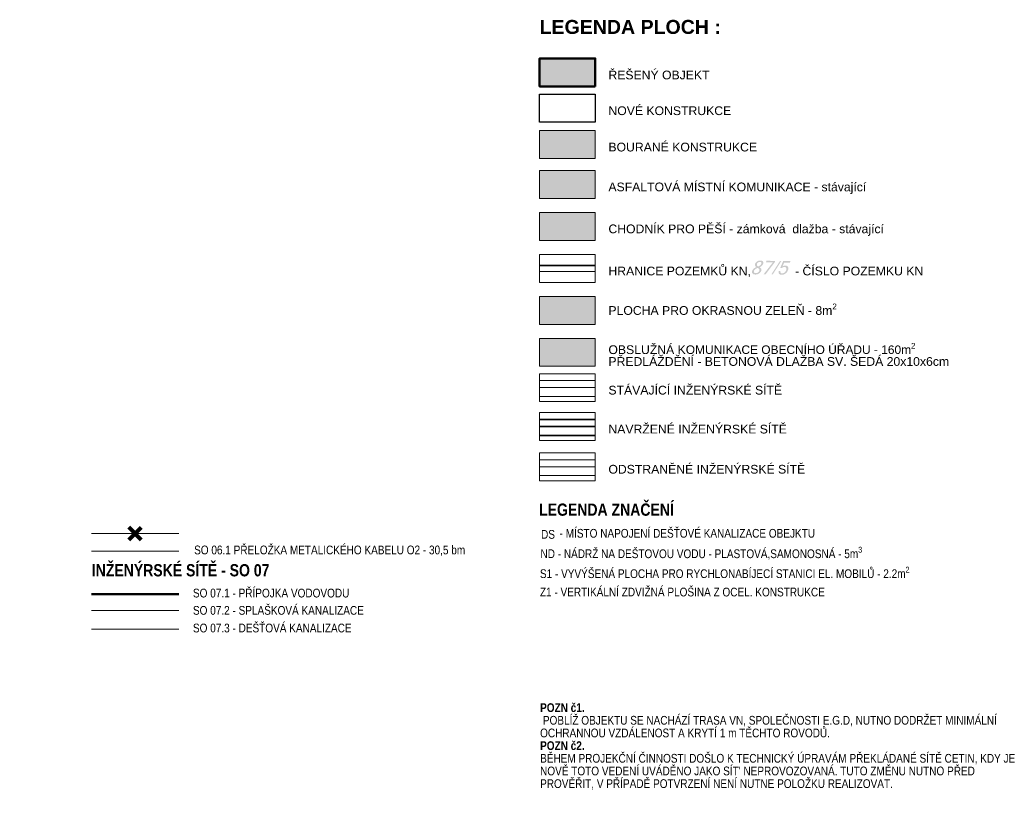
# Model space of a CAD drawing. Header units: millimetres. Extents: x -124639 to 133188, y -48358 to 76648.
# Tile 4 of 49: x -63449 to -7140, y 1127 to 45508. Entities that reach past the tile are written whole.
import ezdxf

# ---------------------------------------------------------------- set-up
doc = ezdxf.new("R2010")
doc.units = ezdxf.units.MM
doc.header["$MEASUREMENT"] = 0
for name, color, linetype in [('0_plochy', 7, 'Continuous'), ('0_site_stav_O2', 7, 'Continuous'), ('0_site_stav_VN_nadzemni', 7, 'Continuous'), ('0_site_stav_vodovod', 7, 'Continuous'), ('0_txt_legendy', 7, 'Continuous'), ('IS - Kanalizace', 7, 'Continuous'), ('IS - Vodovod', 7, 'Continuous'), ('Kresby a obrázky', 7, 'Continuous'), ('Výplně – Řezové', 7, 'Continuous')]:
    doc.layers.add(name, color=color, linetype=linetype)
doc.styles.add('GENEROVANÝ_STYL_1', font='txt')
doc.styles.add('GENEROVANÝ_STYL_2', font='ARIALN.TTF')
doc.styles.add('GENEROVANÝ_STYL_3', font='arial.ttf')
doc.styles.add('GENEROVANÝ_STYL_5', font='txt')
doc.linetypes.add('kanalizace - dešťová', pattern='A,0,[14,D.1.1.16 SKLADBY  PODLAH A STĚN1.Shx,S=50.340136,R=0,X=-0.342857,Y=0],-6600,0', length=6600)
doc.linetypes.add('kanalizace - splašková', pattern='A,0,[17,D.1.1.16 SKLADBY  PODLAH A STĚN1.Shx,S=29.365079,R=0,X=-0.2,Y=0],-4200,0', length=4200)
doc.linetypes.add('sdělovácí vedení - spojové 2', pattern='A,0,[27,D.1.1.16 SKLADBY  PODLAH A STĚN1.Shx,S=15.079365,R=0,X=-0.1,Y=2.77556e-16],-2100,0', length=2100)
doc.linetypes.add('silové vedení - VN', pattern='A,0,[8,D.1.1.16 SKLADBY  PODLAH A STĚN1.Shx,S=38.095238,R=0,X=0,Y=0.025],-5400,0', length=5400)
doc.linetypes.add('telefon_O2_metal1', pattern='A,0,[16,D.1.1.16 SKLADBY  PODLAH A STĚN1.Shx,S=198.412698,R=0,X=0,Y=2.22574e-05],-25300,0', length=25300)
doc.linetypes.add('vodovod - pitná voda', pattern='A,0,[15,D.1.1.16 SKLADBY  PODLAH A STĚN1.Shx,S=47.732426,R=0,X=-0.014286,Y=-0.1],-6600,0', length=6600)
doc.linetypes.add('vodovod_05 (2)', pattern='A,0,[6,D.1.1.16 SKLADBY  PODLAH A STĚN1.Shx,S=23.809524,R=0,X=0,Y=0],-3150,0', length=3150)

msp = doc.modelspace()

# ---------------------------------------------------------------- hatches: boundary and pattern name
at = {"layer": '0_plochy', "linetype": 'Continuous', "lineweight": 0, "true_color": 0x4f4f4f}
msp.add_hatch(color=251, dxfattribs=at).paths.add_polyline_path([(-30530, 36874), (-33717, 36874), (-33717, 35274), (-30530, 35274)])
at = {"layer": '0_plochy', "linetype": 'Continuous', "lineweight": 0, "true_color": 0x725616}
msp.add_hatch(color=46, dxfattribs=at).paths.add_polyline_path([(-30530, 34474), (-33717, 34474), (-33717, 32874), (-30530, 32874)])
at = {"layer": '0_plochy', "linetype": 'Continuous', "lineweight": 0, "true_color": 0x557f6a}
msp.add_hatch(color=127, dxfattribs=at).paths.add_polyline_path([(-30530, 29674), (-33717, 29674), (-33717, 28074), (-30530, 28074)])
at = {"layer": '0_plochy', "linetype": 'Continuous', "lineweight": 0, "true_color": 0x3f352a}
msp.add_hatch(color=39, dxfattribs=at).paths.add_polyline_path([(-30530, 27274), (-33717, 27274), (-33717, 25674), (-30530, 25674)])
at = {"layer": 'Kresby a obrázky', "linetype": 'Continuous', "lineweight": 20, "true_color": 0x0080c0}
h = msp.add_hatch(color=142, dxfattribs=at)
h.paths.add_polyline_path([(-21556, 31147, 0.108686), (-21569, 31059, 0.147297), (-21540, 30988, 0.132551), (-21474, 30942, 0.088534), (-21376, 30926, 0.147627), (-21168, 30985, 0.16575), (-21042, 31142, 0.192144), (-21042, 31257, 0.093629), (-21077, 31304, 0.066102), (-21133, 31346, 0.080205), (-21005, 31430, 0.118676), (-20936, 31534, 0.109328), (-20924, 31611, 0.14374), (-20949, 31673, 0.13475), (-21007, 31714, 0.089224), (-21094, 31728, 0.148725), (-21277, 31676, 0.164596), (-21388, 31538, 0.330338), (-21323, 31348, 0.085162), (-21475, 31261, 0.131565)])
h.paths.add_polyline_path([(-21462, 31088, -0.098539), (-21452, 31146, -0.152308), (-21385, 31233, -0.067231), (-21243, 31303, -0.045091), (-21187, 31267, -0.080246), (-21152, 31230, -0.233079), (-21145, 31143, -0.162058), (-21224, 31041, -0.151307), (-21348, 31004, -0.091937), (-21407, 31014, -0.137402), (-21446, 31043, -0.149295)], flags=0)
h.paths.add_polyline_path([(-21283, 31453, -0.197332), (-21285, 31537, -0.158634), (-21223, 31621, -0.154735), (-21122, 31650, -0.090414), (-21073, 31642, -0.144382), (-21042, 31619, -0.147864), (-21030, 31583, -0.094509), (-21039, 31535, -0.134625), (-21099, 31452, -0.084414), (-21214, 31388, -0.064653), (-21257, 31418, -0.09333)], flags=0)
for points in [[(-20265, 31636), (-20240, 31707), (-20744, 31712), (-20776, 31620), (-20377, 31616), (-20907, 30934), (-20795, 30933)], [(-19889, 31703), (-19966, 31704), (-20463, 30930), (-20386, 30929)], [(-19822, 31394), (-19729, 31609), (-19397, 31606), (-19365, 31698), (-19782, 31702), (-19959, 31293), (-19880, 31292, -0.17125), (-19716, 31355, -0.108554), (-19655, 31342, -0.145689), (-19614, 31307, -0.13722), (-19600, 31251, -0.085628), (-19614, 31178, -0.13374), (-19706, 31043, -0.179721), (-19842, 30990, -0.095228), (-19892, 30999, -0.122801), (-19928, 31025, -0.144617), (-19945, 31068, -0.086217), (-19940, 31130), (-20044, 31131, 0.097776), (-20051, 31036, 0.150647), (-20020, 30967, 0.117146), (-19957, 30926, 0.087485), (-19870, 30911, 0.169403), (-19649, 30988, 0.143961), (-19507, 31186, 0.09563), (-19489, 31289, 0.141916), (-19515, 31369, 0.242903), (-19661, 31439, 0.142129)]]:
    msp.add_hatch(color=142, dxfattribs=at).paths.add_polyline_path(points)
at = {"layer": 'Výplně – Řezové', "linetype": 'Continuous', "lineweight": 0}
msp.add_hatch(color=255, dxfattribs=at).paths.add_polyline_path([(-30530, 41688), (-33717, 41688), (-33717, 43288), (-30530, 43288)])
at = {"layer": 'Výplně – Řezové', "linetype": 'Continuous', "lineweight": 20, "true_color": 0xfdfba4}
msp.add_hatch(color=51, dxfattribs=at).paths.add_polyline_path([(-30530, 39163), (-33717, 39163), (-33717, 37563), (-30530, 37563)])

# ---------------------------------------------------------------- linework, layer by layer
at = {"layer": '0_plochy', "color": 1, "linetype": 'Continuous', "lineweight": 25, "flags": 128}
msp.add_lwpolyline([(-30530, 39643), (-33717, 39643), (-33717, 41243), (-30530, 41243)], close=True, dxfattribs=at)
at = {"layer": '0_plochy', "color": 7, "linetype": 'Continuous', "lineweight": 13, "flags": 128}
for points in [[(-30530, 36874), (-33717, 36874), (-33717, 35274), (-30530, 35274)], [(-30530, 34474), (-33717, 34474), (-33717, 32874), (-30530, 32874)], [(-30530, 29674), (-33717, 29674), (-33717, 28074), (-30530, 28074)], [(-30530, 27274), (-33717, 27274), (-33717, 25674), (-30530, 25674)]]:
    msp.add_lwpolyline(points, close=True, dxfattribs=at)
at = {"layer": '0_site_stav_O2', "color": 5, "linetype": 'telefon_O2_metal1', "lineweight": 13}
msp.add_line((-59350, 16104), (-54350, 16104), dxfattribs=at)
at = {"layer": '0_site_stav_O2', "color": 151, "linetype": 'telefon_O2_metal1', "lineweight": 13, "true_color": 0x80c2ff}
msp.add_line((-54350, 15104), (-59350, 15104), dxfattribs=at)
at = {"layer": '0_site_stav_VN_nadzemni', "color": 251, "linetype": 'silové vedení - VN', "lineweight": 13, "true_color": 0x6a6a6a}
msp.add_line((-33717, 24853), (-30530, 24853), dxfattribs=at)
at = {"layer": '0_site_stav_VN_nadzemni', "color": 1, "linetype": 'silové vedení - VN', "lineweight": 35}
msp.add_line((-33717, 22626), (-30530, 22626), dxfattribs=at)
at = {"layer": '0_site_stav_VN_nadzemni', "color": 52, "linetype": 'silové vedení - VN', "lineweight": 20, "true_color": 0xdcd705}
msp.add_line((-33717, 20328), (-30530, 20328), dxfattribs=at)
at = {"layer": '0_site_stav_vodovod', "color": 251, "linetype": 'vodovod_05 (2)', "lineweight": 13, "true_color": 0x6a6a6a}
msp.add_line((-30530, 23943), (-33717, 23943), dxfattribs=at)
at = {"layer": '0_site_stav_vodovod', "color": 1, "linetype": 'vodovod_05 (2)', "lineweight": 35}
msp.add_line((-30530, 21716), (-33717, 21716), dxfattribs=at)
at = {"layer": '0_site_stav_vodovod', "color": 52, "linetype": 'vodovod_05 (2)', "lineweight": 20, "true_color": 0xdcd705}
msp.add_line((-30530, 19418), (-33717, 19418), dxfattribs=at)
at = {"layer": '0_txt_legendy', "color": 7, "linetype": 'Continuous', "lineweight": 13}
for p, q in [((-33717, 32074), (-30530, 32074)), ((-33717, 30474), (-33717, 32074)), ((-30530, 30474), (-30530, 32074)), ((-33717, 30474), (-30530, 30474)), ((-33717, 25253), (-30530, 25253)), ((-33717, 23653), (-33717, 25253)), ((-30530, 23653), (-30530, 25253)), ((-33717, 23653), (-30530, 23653)), ((-33717, 23026), (-30530, 23026)), ((-33717, 21426), (-33717, 23026)), ((-30530, 21426), (-30530, 23026)), ((-33717, 21426), (-30530, 21426)), ((-33717, 20728), (-30530, 20728)), ((-33717, 19128), (-33717, 20728)), ((-30530, 19128), (-30530, 20728)), ((-33717, 19128), (-30530, 19128))]:
    msp.add_line(p, q, dxfattribs=at)
at = {"layer": '0_txt_legendy', "color": 142, "linetype": 'Continuous', "lineweight": 35, "true_color": 0x0080c0}
msp.add_line((-33717, 31449), (-30530, 31449), dxfattribs=at)
at = {"layer": '0_txt_legendy', "color": 154, "linetype": 'Continuous', "lineweight": 13}
msp.add_line((-33717, 31099), (-30530, 31099), dxfattribs=at)
at = {"layer": '0_txt_legendy', "color": 251, "linetype": 'sdělovácí vedení - spojové 2', "lineweight": 13, "true_color": 0x6a6a6a}
msp.add_line((-30530, 24453), (-33717, 24453), dxfattribs=at)
at = {"layer": '0_txt_legendy', "color": 1, "linetype": 'sdělovácí vedení - spojové 2', "lineweight": 35}
msp.add_line((-30530, 22226), (-33717, 22226), dxfattribs=at)
at = {"layer": '0_txt_legendy', "color": 52, "linetype": 'sdělovácí vedení - spojové 2', "lineweight": 20, "true_color": 0xdcd705}
msp.add_line((-30530, 19928), (-33717, 19928), dxfattribs=at)
at = {"layer": '0_txt_legendy', "color": 92, "linetype": 'Continuous', "lineweight": 100, "true_color": 0x00d700}
for p, q in [((-56493, 16454), (-57207, 15754)), ((-56500, 15747), (-57200, 16461))]:
    msp.add_line(p, q, dxfattribs=at)
at = {"layer": 'IS - Kanalizace', "color": 251, "linetype": 'kanalizace - splašková', "lineweight": 20, "true_color": 0x6a6a6a}
msp.add_line((-54350, 11711), (-59350, 11711), dxfattribs=at)
at = {"layer": 'IS - Kanalizace', "color": 251, "linetype": 'kanalizace - dešťová', "lineweight": 20, "true_color": 0x6a6a6a}
msp.add_line((-59350, 10636), (-54350, 10636), dxfattribs=at)
at = {"layer": 'IS - Vodovod', "color": 1, "linetype": 'vodovod - pitná voda', "lineweight": 50}
msp.add_line((-59350, 12636), (-54350, 12636), dxfattribs=at)
at = {"layer": 'Výplně – Řezové', "color": 92, "linetype": 'Continuous', "lineweight": 50, "true_color": 0x00d700, "flags": 128}
msp.add_lwpolyline([(-30530, 41688), (-33717, 41688), (-33717, 43288), (-30530, 43288)], close=True, dxfattribs=at)
at = {"layer": 'Výplně – Řezové', "color": 52, "linetype": 'Continuous', "lineweight": 20, "true_color": 0xdcd705, "flags": 128}
msp.add_lwpolyline([(-30530, 39163), (-33717, 39163), (-33717, 37563), (-30530, 37563)], close=True, dxfattribs=at)

# ---------------------------------------------------------------- texts
at = {"layer": '0_txt_legendy', "color": 7, "linetype": 'Continuous', "lineweight": 13}
for s, insert, char_height, attachment_point, style in [('\\A1;{\\pql;\\fArial|b1|i0|c238|p38;LEGENDA PLOCH :}', (-33717, 45494), 800, 1, 'GENEROVANÝ_STYL_5'), ('\\A1;{\\pql;\\fArial|b0|i0|c238|p38;ŘEŠEN\\fArial|b0|i0|c238|p38;Ý OBJEKT}', (-29780, 42087), 500, 7, 'GENEROVANÝ_STYL_3'), ('\\A1;{\\pql;\\fArial|b0|i0|c238|p38;NOVÉ KONSTRUKCE}', (-29780, 40042), 500, 7, 'GENEROVANÝ_STYL_3'), ('\\A1;{\\pql;\\fArial|b0|i0|c238|p38;BOURANÉ KONSTRUKCE}', (-29780, 37962), 500, 7, 'GENEROVANÝ_STYL_3'), ('\\A1;{\\pql;\\fArial|b0|i0|c238|p38;ASFALTOVÁ MÍSTNÍ KOMUNIKACE\\fArial|b0|i0|c238|p38; - stávající\\fArial|b0|i0|c238|p38; }', (-29780, 35537), 500, 7, 'GENEROVANÝ_STYL_3'), ('\\A1;{\\pql;\\fArial|b0|i0|c238|p38;CHODNÍK PRO PĚŠÍ - zámková  dlažba\\fArial|b0|i0|c238|p38; - stávající}', (-29780, 33137), 500, 7, 'GENEROVANÝ_STYL_3'), ('\\A1;{\\pql;\\fArial|b0|i0|c238|p38;HRANICE POZEMKŮ KN,           \\fArial|b0|i0|c238|p38; \\fArial|b0|i0|c238|p38; - ČÍSLO POZEMKU KN}', (-29780, 30784), 500, 7, 'GENEROVANÝ_STYL_3'), ('\\A1;{\\pql;\\fArial|b0|i0|c238|p38;PLOCHA PRO OKRASNOU ZELEŇ -\\fArial|b0|i0|c238|p38; 8m\\fArial|b0|i0|c238|p38;\\A1{\\H.66x;\\S2^  ;}\\fArial|b0|i0|c238|p38; }', (-29780, 28473), 500, 7, 'GENEROVANÝ_STYL_3'), ('\\A1;{\\pql;\\fArial|b0|i0|c238|p38;STÁVAJÍCÍ INŽENÝRSKÉ SÍTĚ}', (-29780, 24052), 500, 7, 'GENEROVANÝ_STYL_3'), ('\\A1;{\\pql;\\fArial|b0|i0|c238|p38;NAVRŽENÉ\\fArial|b0|i0|c238|p38; INŽENÝRSKÉ SÍTĚ}', (-29780, 21824), 500, 7, 'GENEROVANÝ_STYL_3'), ('\\A1;{\\pql;\\fArial|b0|i0|c238|p38;ODSTRANĚNÉ\\fArial|b0|i0|c238|p38; INŽENÝRSKÉ SÍTĚ}', (-29780, 19527), 500, 7, 'GENEROVANÝ_STYL_3'), ('\\A1;{\\pql;\\fArial Narrow|b1|i0|c238|p34;LEGENDA ZNAČENÍ}', (-33744, 17114), 700, 7, 'GENEROVANÝ_STYL_2'), ('\\A1;{\\pql;\\pt1002.52,3501.87;\\fArial Narrow|b0|i0|c238|p34;- MÍSTO NAPOJENÍ DEŠŤOVÉ KANALIZACE OBEJKTU}', (-32572, 16115), 500, 4, 'GENEROVANÝ_STYL_1'), ('\\A1;{\\pql;\\fArial Narrow|b0|i0|c238|p34;ND - NÁDRŽ NA DEŠTOVOU VODU - PLASTOVÁ,SAMONOSNÁ - 5\\fArial Narrow|b0|i0|c238|p34;m\\fArial Narrow|b0|i0|c238|p34;\\A1{\\H.66x;\\S3^  ;}}', (-33664, 14950), 500, 4, 'GENEROVANÝ_STYL_1'), ('\\A1;{\\pql;\\pt1002.52,3501.87;\\fArial Narrow|b0|i0|c238|p34;DS}', (-33632, 16054), 500, 4, 'GENEROVANÝ_STYL_1'), ('\\A1;{\\pqc;\\fArial Narrow|b0|i0|c238|p34;SO 06.1 PŘELOŽKA METALICKÉHO KABELU O2 - 30,5 bm}', (-45722, 15119), 500, 5, 'GENEROVANÝ_STYL_1'), ('\\A1;{\\pql;\\fArial Narrow|b0|i0|c238|p34;S1\\fArial Narrow|b0|i0|c238|p34; - VYVÝŠENÁ PLOCHA PRO RYCHLONABÍJECÍ STANICI EL. MOBILŮ - 2.2m\\fArial Narrow|b0|i0|c238|p34;\\A1{\\H.66x;\\S2^  ;}\\fArial Narrow|b0|i0|c238|p34; }', (-33696, 13809), 500, 4, 'GENEROVANÝ_STYL_1'), ('\\A1;{\\pql;\\fArial Narrow|b1|i0|c238|p34;INŽENÝRSKÉ SÍTĚ - SO 07}', (-59325, 13645), 700, 7, 'GENEROVANÝ_STYL_2'), ('\\A1;{\\pql;\\fArial Narrow|b0|i0|c238|p34;SO 07.1 - PŘÍPOJKA VODOVODU}', (-53540, 12696), 500, 4, 'GENEROVANÝ_STYL_1'), ('\\A1;{\\pql;\\fArial Narrow|b0|i0|c238|p34;Z1 - VERTIKÁLNÍ ZDVIŽNÁ PLOŠINA Z \\fArial Narrow|b0|i0|c238|p34;OCEL\\fArial Narrow|b0|i0|c238|p34;. KONSTRUKCE }', (-33696, 12755), 500, 4, 'GENEROVANÝ_STYL_1'), ('\\A1;{\\pql;\\pt999.357,3500.04;\\fArial Narrow|b0|i0|c238|p34;SO 07.2 - SPLAŠKOVÁ KANALIZACE}', (-53540, 11706), 500, 4, 'GENEROVANÝ_STYL_1'), ('\\A1;{\\pql;\\pt1002.41,3501.56;\\fArial Narrow|b0|i0|c238|p34;SO 07.3 - DEŠŤOVÁ KANALIZACE}', (-53540, 10696), 500, 4, 'GENEROVANÝ_STYL_1')]:
    msp.add_mtext(s, dxfattribs=dict(at, insert=insert, char_height=char_height, attachment_point=attachment_point, style=style))
at = {"layer": '0_txt_legendy', "color": 7, "linetype": 'Continuous', "lineweight": 13, "insert": (-29780, 25694), "char_height": 500, "attachment_point": 7, "line_spacing_factor": 0.809296, "style": 'GENEROVANÝ_STYL_3'}
msp.add_mtext('\\A1;{\\pql;\\fArial|b0|i0|c238|p38;OBSLUŽNÁ K\\fArial|b0|i0|c238|p38;\\H0.976363x;OMUNIKACE OBECNÍHO ÚŘADU - 16\\fArial|b0|i0|c238|p38;0\\fArial|b0|i0|c238|p38;m\\fArial|b0|i0|c238|p38;\\A1{\\H.66x;\\S2^  ;}\\P\\pql;\\fArial|b0|i0|c238|p38;\\H1.024209x;PŘEDLÁŽDĚNÍ - BETONOVÁ DLAŽBA SV. ŠEDÁ 20x10x6cm}', dxfattribs=at)
at = {"layer": '0_txt_legendy', "color": 92, "linetype": 'Continuous', "lineweight": 25, "true_color": 0x00d700, "insert": (-84017, 15710), "char_height": 500, "attachment_point": 4, "style": 'GENEROVANÝ_STYL_1'}
msp.add_mtext('\\A1;{\\pql;\\fArial Narrow|b0|i0|c238|p34;SO 06.3 - PŘELOŽKA SDĚLOVACÍHO VEDENÍ ČD-TELEMATIKA, T-MOBILE}', dxfattribs=at)
at = {"layer": '0_txt_legendy', "color": 7, "linetype": 'Continuous', "lineweight": 13, "insert": (-33688, 3923), "char_height": 500, "width": 28008.08, "attachment_point": 4, "line_spacing_factor": 0.869668, "style": 'GENEROVANÝ_STYL_2'}
msp.add_mtext("\\A1;{\\pql;\\pt1001.45,3500.43;\\fArial Narrow|b1|i0|c238|p34;POZN č1.\\P\\pql;\\pt1001.45,3500.43;\\fArial Narrow|b0|i0|c238|p34; POBLÍŽ OBJEKTU SE NACHÁZÍ TRASA VN, SPOLEČNOSTI E.G.D, NUTNO DODRŽET MINIMÁLNÍ OCHRANNOU VZDÁLENOST A KRYTÍ 1 m TĚCHTO ROVODŮ.\\P\\pql;\\pt1001.45,3500.43;\\fArial Narrow|b1|i0|c238|p34;POZN č2.\\P\\pql;\\pt1001.45,3500.43;\\fArial Narrow|b0|i0|c238|p34;BĚHEM PROJEKČNÍ ČINNOSTI DOŠLO K TECHNICKÝ ÚPRAVÁM PŘEKLÁDANÉ SÍTĚ CETIN, KDY JE NOVĚ TOTO VEDENÍ UVÁDĚNO JAKO SÍT' NEPROVOZOVANÁ. TUTO ZMĚNU NUTNO PŘED PROVĚŘIT, V PŘÍPADĚ POTVRZENÍ NENÍ NUTNE POLOŽKU REALIZOVAT. }", dxfattribs=at)

doc.saveas('drawing.dxf')
